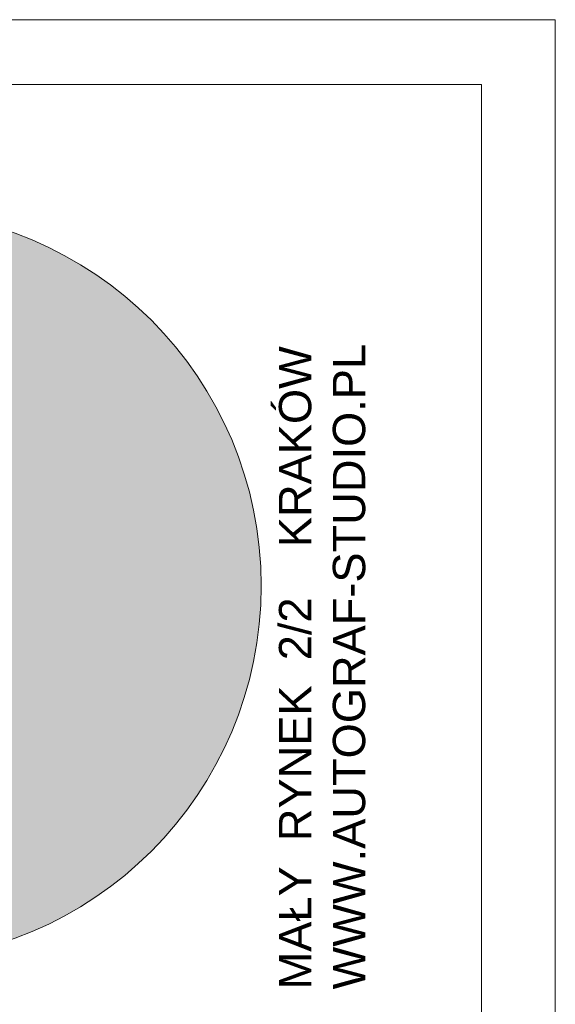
# Model space of a CAD drawing. Header units: millimetres. Extents: x -115268 to 140687, y -37779 to 24471.
# Tile 255 of 256: x 48094 to 48342, y 19143 to 19600. Entities that reach past the tile are written whole.
import ezdxf

# ---------------------------------------------------------------- set-up
doc = ezdxf.new("R2010")
doc.units = ezdxf.units.MM
doc.layers.get('0').update_dxf_attribs({"lineweight": 9})
doc.layers.add('A_CIENKA', color=7, linetype='Continuous', lineweight=9)
doc.layers.add('A_RAMKA', color=7, linetype='Continuous', lineweight=9)
doc.styles.add('Arial', font='arial.ttf')

# ---------------------------------------------------------------- blocks, each defined once
blk = doc.blocks.new('METRYKA11')
at = {"true_color": 0x000000}
h = blk.add_hatch(color=18, dxfattribs=at)
h.dxf.hatch_style = 1
h.paths.add_polyline_path([(7511428.56, 5508702.86, 1), (7511776.45, 5508702.86, 1)])
blk.add_line((7511878.67, 5508935.17), (7511878.67, 5506025.17))
blk.add_lwpolyline([(7511378.67, 5508935.17), (7511878.67, 5508935.17)])
at = {"color": 7}
blk.add_circle((7511602.5, 5508702.86), 173.94, dxfattribs=at)
blk.add_circle((7511602.5, 5508702.86), 173.94, dxfattribs=at)
at = {"ltscale": 80, "insert": (7511784.67, 5508515.78), "char_height": 15, "width": 367.2958, "attachment_point": 1, "rotation": 90, "style": 'Arial'}
blk.add_mtext('\\pxqd;MAŁY  RYNEK  2/2    KRAKÓW\\PWWW.AUTOGRAF-STUDIO.PL', dxfattribs=at)

msp = doc.modelspace()

# ---------------------------------------------------------------- linework, layer by layer
at = {"layer": 'A_CIENKA'}
msp.add_lwpolyline([(44142.30594, 19599.72918), (48342.30594, 19599.72918), (48342.30594, 16629.72918), (44142.30594, 16629.72918), (44142.30594, 19599.72918)], dxfattribs=at)
at = {"layer": 'A_RAMKA'}
msp.add_lwpolyline([(44322.30594, 19569.72918), (48308.12011, 19569.72918), (48308.12011, 16659.72918), (44322.30594, 16659.72918)], close=True, dxfattribs=at)

# ---------------------------------------------------------------- block references
at = {"layer": 'A_CIENKA', "color": 3}
msp.add_blockref('METRYKA11', (-7463570.54944, -5489365.44339), dxfattribs=at)

doc.saveas('drawing.dxf')
